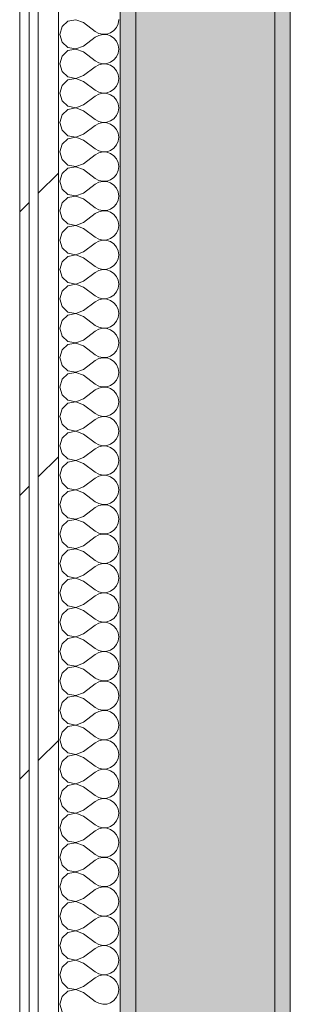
# Model space of a CAD drawing. Header units: millimetres. Extents: x -40968 to 77376, y -17881 to 4746.
# Tile 201 of 256: x 6357 to 6532, y -15667 to -15029. Entities that reach past the tile are written whole.
import ezdxf

# ---------------------------------------------------------------- set-up
doc = ezdxf.new("R2010")
doc.units = ezdxf.units.MM
doc.header["$MEASUREMENT"] = 0
doc.linetypes.add('Wipeout_Contour', pattern=[1000, 0, -1000])
doc.layers.add('12_FAÇ_Façana', color=7, linetype='Continuous')
doc.layers.add('Nuevo_08_E_Envans secs', color=7, linetype='Continuous')
for name, color, linetype, lineweight, true_color in [('12_FAÇ_Façana_Pluma_Nº__102', 7, 'Continuous', 5, 0xcccccc), ('12_FAÇ_Façana_Pluma_Nº__176', 7, 'Continuous', 15, 0x93a0c6), ('Nuevo_08_E_Envans secs_Pluma_Nº__102', 7, 'Continuous', 5, 0xcccccc), ('Nuevo_08_E_Envans secs_Pluma_Nº__171', 171, 'Continuous', 13, 0xaaaaff), ('Nuevo_08_E_Envans secs_Pluma_Nº__177', 7, 'Continuous', 15, 0xf7e046)]:
    doc.layers.add(name, color=color, linetype=linetype, lineweight=lineweight, true_color=true_color)
doc.layers.add('12_FAÇ_Façana_Pluma_Nº__7', color=7, linetype='Continuous', lineweight=5)
doc.layers.add('Nuevo_08_E_Envans secs_Pluma_Nº__1', color=7, linetype='Continuous', lineweight=5)
pattern_1 = [(45, (0, 0), (-183.8478, 183.8478), [195, -65]), (45, (7e-14, 183.85), (-183.8478, 183.8478), [195, -65])]

# ---------------------------------------------------------------- blocks, each defined once
blk = doc.blocks.new('Muro_64_5', base_point=(6422.11, -16633.98))
at = {"layer": '12_FAÇ_Façana_Pluma_Nº__102', "linetype": 'Continuous', "lineweight": 0, "true_color": 0xe5e5e5}
blk.add_hatch(color=254, dxfattribs=at).paths.add_polyline_path([(6522.11, -16633.98), (6522.11, -12283.98), (6432.11, -12283.98), (6432.11, -16633.98)])
at = {"layer": '12_FAÇ_Façana_Pluma_Nº__176', "linetype": 'Continuous', "lineweight": 0, "true_color": 0x495063}
for points in [[(6532.11, -16633.98), (6532.11, -12283.98), (6522.11, -12283.98), (6522.11, -16633.98)], [(6422.11, -14438.98), (6422.11, -16633.98), (6432.11, -16633.98), (6432.11, -14438.98)]]:
    blk.add_hatch(color=251, dxfattribs=at).paths.add_polyline_path(points)
at = {"layer": '12_FAÇ_Façana_Pluma_Nº__7', "color": 7, "linetype": 'Continuous', "lineweight": 5}
for p, q in [((6522.11, -16633.98), (6522.11, -12283.98)), ((6432.11, -14438.98), (6432.11, -16633.98))]:
    blk.add_line(p, q, dxfattribs=at)
at = {"layer": '12_FAÇ_Façana_Pluma_Nº__7', "color": 7, "linetype": 'Continuous', "lineweight": 5, "flags": 128}
for points in [[(6532.11, -16633.98), (6532.11, -12283.98)], [(6422.11, -14438.98), (6422.11, -16633.98)]]:
    blk.add_lwpolyline(points, dxfattribs=at)
blk = doc.blocks.new('*X142')
at = {"layer": 'Nuevo_08_E_Envans secs_Pluma_Nº__102', "color": 254, "linetype": 'Continuous', "lineweight": 5, "true_color": 0xcccccc}
for p, q in [((6384.48, -15033.09), (6383.06, -15038.1)), ((6388.32, -15029.58), (6384.48, -15033.09)), ((6393.44, -15028.61), (6388.32, -15029.58)), ((6398.3, -15030.48), (6393.44, -15028.61)), ((6398.3, -15030.48), (6405.92, -15036.19)), ((6419.73, -15033.58), (6420.79, -15031.17)), ((6420.79, -15031.17), (6421.15, -15028.57)), ((6383.06, -15038.1), (6384.48, -15043.1)), ((6405.92, -15036.19), (6408.21, -15037.46)), ((6408.21, -15038.73), (6405.92, -15040)), ((6408.21, -15037.46), (6410.77, -15038.06)), ((6410.77, -15038.13), (6408.21, -15038.73)), ((6410.77, -15038.06), (6413.4, -15037.93)), ((6413.4, -15038.26), (6410.77, -15038.13)), ((6413.4, -15037.93), (6415.89, -15037.09)), ((6415.89, -15039.1), (6413.4, -15038.26)), ((6415.89, -15037.09), (6418.05, -15035.6)), ((6418.05, -15040.59), (6415.89, -15039.1)), ((6418.05, -15035.6), (6419.73, -15033.58)), ((6384.48, -15043.1), (6388.32, -15046.61)), ((6393.44, -15047.58), (6398.3, -15045.71)), ((6398.3, -15045.71), (6405.92, -15040)), ((6419.73, -15042.61), (6418.05, -15040.59)), ((6420.79, -15045.02), (6419.73, -15042.61)), ((6421.15, -15047.62), (6420.79, -15045.02)), ((6384.48, -15052.14), (6383.06, -15057.14)), ((6388.32, -15048.62), (6384.48, -15052.14)), ((6388.32, -15046.61), (6393.44, -15047.58)), ((6393.44, -15047.66), (6388.32, -15048.62)), ((6398.3, -15049.52), (6393.44, -15047.66)), ((6398.3, -15049.52), (6405.92, -15055.24)), ((6418.05, -15054.65), (6419.73, -15052.63)), ((6419.73, -15052.63), (6420.79, -15050.22)), ((6420.79, -15050.22), (6421.15, -15047.62)), ((6383.06, -15057.14), (6384.48, -15062.15)), ((6405.92, -15055.24), (6408.21, -15056.51)), ((6408.21, -15057.78), (6405.92, -15059.05)), ((6408.21, -15056.51), (6410.77, -15057.1)), ((6410.77, -15057.18), (6408.21, -15057.78)), ((6410.77, -15057.1), (6413.4, -15056.98)), ((6413.4, -15057.31), (6410.77, -15057.18)), ((6413.4, -15056.98), (6415.89, -15056.14)), ((6415.89, -15058.15), (6413.4, -15057.31)), ((6415.89, -15056.14), (6418.05, -15054.65)), ((6418.05, -15059.64), (6415.89, -15058.15)), ((6384.48, -15062.15), (6388.32, -15065.66)), ((6393.44, -15066.63), (6398.3, -15064.76)), ((6398.3, -15064.76), (6405.92, -15059.05)), ((6419.73, -15061.66), (6418.05, -15059.64)), ((6420.79, -15064.06), (6419.73, -15061.66)), ((6421.15, -15066.67), (6420.79, -15064.06)), ((6384.48, -15071.18), (6383.06, -15076.19)), ((6388.32, -15067.67), (6384.48, -15071.18)), ((6388.32, -15065.66), (6393.44, -15066.63)), ((6393.44, -15066.71), (6388.32, -15067.67)), ((6398.3, -15068.57), (6393.44, -15066.71)), ((6398.3, -15068.57), (6405.92, -15074.29)), ((6418.05, -15073.7), (6419.73, -15071.67)), ((6419.73, -15071.67), (6420.79, -15069.27)), ((6420.79, -15069.27), (6421.15, -15066.67)), ((6383.06, -15076.19), (6384.48, -15081.2)), ((6398.3, -15083.81), (6405.92, -15078.1)), ((6405.92, -15074.29), (6408.21, -15075.56)), ((6408.21, -15076.82), (6405.92, -15078.1)), ((6408.21, -15075.56), (6410.77, -15076.15)), ((6410.77, -15076.23), (6408.21, -15076.82)), ((6410.77, -15076.15), (6413.4, -15076.02)), ((6413.4, -15076.36), (6410.77, -15076.23)), ((6413.4, -15076.02), (6415.89, -15075.19)), ((6415.89, -15077.2), (6413.4, -15076.36)), ((6415.89, -15075.19), (6418.05, -15073.7)), ((6418.05, -15078.68), (6415.89, -15077.2)), ((6384.48, -15081.2), (6388.32, -15084.71)), ((6393.44, -15085.68), (6398.3, -15083.81)), ((6419.73, -15080.71), (6418.05, -15078.68)), ((6420.79, -15083.11), (6419.73, -15080.71)), ((6421.15, -15085.71), (6420.79, -15083.11)), ((6384.48, -15090.23), (6383.06, -15095.24)), ((6388.32, -15086.72), (6384.48, -15090.23)), ((6388.32, -15084.71), (6393.44, -15085.68)), ((6393.44, -15085.75), (6388.32, -15086.72)), ((6398.3, -15087.62), (6393.44, -15085.75)), ((6398.3, -15087.62), (6405.92, -15093.33)), ((6418.05, -15092.74), (6419.73, -15090.72)), ((6419.73, -15090.72), (6420.79, -15088.32)), ((6420.79, -15088.32), (6421.15, -15085.71)), ((6383.06, -15095.24), (6384.48, -15100.25)), ((6398.3, -15102.86), (6405.92, -15097.14)), ((6405.92, -15093.33), (6408.21, -15094.6)), ((6408.21, -15095.87), (6405.92, -15097.14)), ((6408.21, -15094.6), (6410.77, -15095.2)), ((6410.77, -15095.28), (6408.21, -15095.87)), ((6410.77, -15095.2), (6413.4, -15095.07)), ((6413.4, -15095.4), (6410.77, -15095.28)), ((6413.4, -15095.07), (6415.89, -15094.23)), ((6415.89, -15096.24), (6413.4, -15095.4)), ((6415.89, -15094.23), (6418.05, -15092.74)), ((6418.05, -15097.73), (6415.89, -15096.24)), ((6384.48, -15100.25), (6388.32, -15103.76)), ((6393.44, -15104.72), (6398.3, -15102.86)), ((6419.73, -15099.75), (6418.05, -15097.73)), ((6420.79, -15102.16), (6419.73, -15099.75)), ((6421.15, -15104.76), (6420.79, -15102.16)), ((6384.48, -15109.28), (6383.06, -15114.29)), ((6388.32, -15105.77), (6384.48, -15109.28)), ((6388.32, -15103.76), (6393.44, -15104.72)), ((6393.44, -15104.8), (6388.32, -15105.77)), ((6398.3, -15106.67), (6393.44, -15104.8)), ((6398.3, -15106.67), (6405.92, -15112.38)), ((6418.05, -15111.79), (6419.73, -15109.77)), ((6419.73, -15109.77), (6420.79, -15107.36)), ((6420.79, -15107.36), (6421.15, -15104.76)), ((6383.06, -15114.29), (6384.48, -15119.29)), ((6398.3, -15121.9), (6405.92, -15116.19)), ((6405.92, -15112.38), (6408.21, -15113.65)), ((6408.21, -15114.92), (6405.92, -15116.19)), ((6408.21, -15113.65), (6410.77, -15114.25)), ((6410.77, -15114.32), (6408.21, -15114.92)), ((6410.77, -15114.25), (6413.4, -15114.12)), ((6413.4, -15114.45), (6410.77, -15114.32)), ((6413.4, -15114.12), (6415.89, -15113.28)), ((6415.89, -15115.29), (6413.4, -15114.45)), ((6415.89, -15113.28), (6418.05, -15111.79)), ((6418.05, -15116.78), (6415.89, -15115.29)), ((6384.48, -15119.29), (6388.32, -15122.8)), ((6388.32, -15122.8), (6393.44, -15123.77)), ((6393.44, -15123.77), (6398.3, -15121.9)), ((6419.73, -15118.8), (6418.05, -15116.78)), ((6420.79, -15121.21), (6419.73, -15118.8)), ((6421.15, -15123.81), (6420.79, -15121.21)), ((6384.48, -15128.33), (6383.06, -15133.33)), ((6388.32, -15124.81), (6384.48, -15128.33)), ((6393.44, -15123.85), (6388.32, -15124.81)), ((6398.3, -15125.71), (6393.44, -15123.85)), ((6398.3, -15125.71), (6405.92, -15131.43)), ((6418.05, -15130.84), (6419.73, -15128.82)), ((6419.73, -15128.82), (6420.79, -15126.41)), ((6420.79, -15126.41), (6421.15, -15123.81)), ((6383.06, -15133.33), (6384.48, -15138.34)), ((6398.3, -15140.95), (6405.92, -15135.24)), ((6405.92, -15131.43), (6408.21, -15132.7)), ((6408.21, -15133.97), (6405.92, -15135.24)), ((6408.21, -15132.7), (6410.77, -15133.29)), ((6410.77, -15133.37), (6408.21, -15133.97)), ((6410.77, -15133.29), (6413.4, -15133.17)), ((6413.4, -15133.5), (6410.77, -15133.37)), ((6413.4, -15133.17), (6415.89, -15132.33)), ((6415.89, -15134.34), (6413.4, -15133.5)), ((6415.89, -15132.33), (6418.05, -15130.84)), ((6418.05, -15135.83), (6415.89, -15134.34)), ((6384.48, -15138.34), (6388.32, -15141.85)), ((6388.32, -15141.85), (6393.44, -15142.82)), ((6393.44, -15142.82), (6398.3, -15140.95)), ((6419.73, -15137.85), (6418.05, -15135.83)), ((6420.79, -15140.25), (6419.73, -15137.85)), ((6421.15, -15142.86), (6420.79, -15140.25)), ((6384.48, -15147.37), (6383.06, -15152.38)), ((6388.32, -15143.86), (6384.48, -15147.37)), ((6393.44, -15142.9), (6388.32, -15143.86)), ((6398.3, -15144.76), (6393.44, -15142.9)), ((6398.3, -15144.76), (6405.92, -15150.48)), ((6418.05, -15149.89), (6419.73, -15147.86)), ((6419.73, -15147.86), (6420.79, -15145.46)), ((6420.79, -15145.46), (6421.15, -15142.86)), ((6383.06, -15152.38), (6384.48, -15157.39)), ((6398.3, -15160), (6405.92, -15154.29)), ((6405.92, -15150.48), (6408.21, -15151.75)), ((6408.21, -15153.01), (6405.92, -15154.29)), ((6408.21, -15151.75), (6410.77, -15152.34)), ((6410.77, -15152.42), (6408.21, -15153.01)), ((6410.77, -15152.34), (6413.4, -15152.22)), ((6413.4, -15152.55), (6410.77, -15152.42)), ((6413.4, -15152.22), (6415.89, -15151.38)), ((6415.89, -15153.39), (6413.4, -15152.55)), ((6415.89, -15151.38), (6418.05, -15149.89)), ((6418.05, -15154.87), (6415.89, -15153.39)), ((6384.48, -15157.39), (6388.32, -15160.9)), ((6388.32, -15160.9), (6393.44, -15161.87)), ((6393.44, -15161.87), (6398.3, -15160)), ((6419.73, -15156.9), (6418.05, -15154.87)), ((6420.79, -15159.3), (6419.73, -15156.9)), ((6421.15, -15161.9), (6420.79, -15159.3)), ((6384.48, -15166.42), (6383.06, -15171.43)), ((6388.32, -15162.91), (6384.48, -15166.42)), ((6393.44, -15161.94), (6388.32, -15162.91)), ((6398.3, -15163.81), (6393.44, -15161.94)), ((6398.3, -15163.81), (6405.92, -15169.52)), ((6418.05, -15168.94), (6419.73, -15166.91)), ((6419.73, -15166.91), (6420.79, -15164.51)), ((6420.79, -15164.51), (6421.15, -15161.9)), ((6383.06, -15171.43), (6384.48, -15176.44)), ((6398.3, -15179.05), (6405.92, -15173.33)), ((6405.92, -15169.52), (6408.21, -15170.8)), ((6408.21, -15172.06), (6405.92, -15173.33)), ((6408.21, -15170.8), (6410.77, -15171.39)), ((6410.77, -15171.47), (6408.21, -15172.06)), ((6410.77, -15171.39), (6413.4, -15171.26)), ((6413.4, -15171.59), (6410.77, -15171.47)), ((6413.4, -15171.26), (6415.89, -15170.42)), ((6415.89, -15172.43), (6413.4, -15171.59)), ((6415.89, -15170.42), (6418.05, -15168.94)), ((6418.05, -15173.92), (6415.89, -15172.43)), ((6384.48, -15176.44), (6388.32, -15179.95)), ((6388.32, -15179.95), (6393.44, -15180.91)), ((6393.44, -15180.91), (6398.3, -15179.05)), ((6419.73, -15175.95), (6418.05, -15173.92)), ((6420.79, -15178.35), (6419.73, -15175.95)), ((6421.15, -15180.95), (6420.79, -15178.35)), ((6384.48, -15185.47), (6383.06, -15190.48)), ((6388.32, -15181.96), (6384.48, -15185.47)), ((6393.44, -15180.99), (6388.32, -15181.96)), ((6398.3, -15182.86), (6393.44, -15180.99)), ((6398.3, -15182.86), (6405.92, -15188.57)), ((6418.05, -15187.98), (6419.73, -15185.96)), ((6419.73, -15185.96), (6420.79, -15183.55)), ((6420.79, -15183.55), (6421.15, -15180.95)), ((6383.06, -15190.48), (6384.48, -15195.48)), ((6398.3, -15198.1), (6405.92, -15192.38)), ((6405.92, -15188.57), (6408.21, -15189.84)), ((6408.21, -15191.11), (6405.92, -15192.38)), ((6408.21, -15189.84), (6410.77, -15190.44)), ((6410.77, -15190.51), (6408.21, -15191.11)), ((6410.77, -15190.44), (6413.4, -15190.31)), ((6413.4, -15190.64), (6410.77, -15190.51)), ((6413.4, -15190.31), (6415.89, -15189.47)), ((6415.89, -15191.48), (6413.4, -15190.64)), ((6415.89, -15189.47), (6418.05, -15187.98)), ((6418.05, -15192.97), (6415.89, -15191.48)), ((6419.73, -15194.99), (6418.05, -15192.97)), ((6384.48, -15195.48), (6388.32, -15198.99)), ((6388.32, -15198.99), (6393.44, -15199.96)), ((6393.44, -15199.96), (6398.3, -15198.1)), ((6420.79, -15197.4), (6419.73, -15194.99)), ((6421.15, -15200), (6420.79, -15197.4)), ((6384.48, -15204.52), (6383.06, -15209.52)), ((6388.32, -15201.01), (6384.48, -15204.52)), ((6393.44, -15200.04), (6388.32, -15201.01)), ((6398.3, -15201.9), (6393.44, -15200.04)), ((6398.3, -15201.9), (6405.92, -15207.62)), ((6418.05, -15207.03), (6419.73, -15205.01)), ((6419.73, -15205.01), (6420.79, -15202.6)), ((6420.79, -15202.6), (6421.15, -15200)), ((6383.06, -15209.52), (6384.48, -15214.53)), ((6398.3, -15217.14), (6405.92, -15211.43)), ((6405.92, -15207.62), (6408.21, -15208.89)), ((6408.21, -15210.16), (6405.92, -15211.43)), ((6408.21, -15208.89), (6410.77, -15209.49)), ((6410.77, -15209.56), (6408.21, -15210.16)), ((6410.77, -15209.49), (6413.4, -15209.36)), ((6413.4, -15209.69), (6410.77, -15209.56)), ((6413.4, -15209.36), (6415.89, -15208.52)), ((6415.89, -15210.53), (6413.4, -15209.69)), ((6415.89, -15208.52), (6418.05, -15207.03)), ((6418.05, -15212.02), (6415.89, -15210.53)), ((6419.73, -15214.04), (6418.05, -15212.02)), ((6384.48, -15214.53), (6388.32, -15218.04)), ((6388.32, -15218.04), (6393.44, -15219.01)), ((6393.44, -15219.01), (6398.3, -15217.14)), ((6420.79, -15216.45), (6419.73, -15214.04)), ((6421.15, -15219.05), (6420.79, -15216.45)), ((6384.48, -15223.56), (6383.06, -15228.57)), ((6388.32, -15220.05), (6384.48, -15223.56)), ((6393.44, -15219.09), (6388.32, -15220.05)), ((6398.3, -15220.95), (6393.44, -15219.09)), ((6398.3, -15220.95), (6405.92, -15226.67)), ((6418.05, -15226.08), (6419.73, -15224.05)), ((6419.73, -15224.05), (6420.79, -15221.65)), ((6420.79, -15221.65), (6421.15, -15219.05)), ((6383.06, -15228.57), (6384.48, -15233.58)), ((6398.3, -15236.19), (6405.92, -15230.48)), ((6405.92, -15226.67), (6408.21, -15227.94)), ((6408.21, -15229.2), (6405.92, -15230.48)), ((6408.21, -15227.94), (6410.77, -15228.53)), ((6410.77, -15228.61), (6408.21, -15229.2)), ((6410.77, -15228.53), (6413.4, -15228.41)), ((6413.4, -15228.74), (6410.77, -15228.61)), ((6413.4, -15228.41), (6415.89, -15227.57)), ((6415.89, -15229.58), (6413.4, -15228.74)), ((6415.89, -15227.57), (6418.05, -15226.08)), ((6418.05, -15231.06), (6415.89, -15229.58)), ((6419.73, -15233.09), (6418.05, -15231.06)), ((6384.48, -15233.58), (6388.32, -15237.09)), ((6388.32, -15237.09), (6393.44, -15238.06)), ((6393.44, -15238.06), (6398.3, -15236.19)), ((6420.79, -15235.49), (6419.73, -15233.09)), ((6421.15, -15238.1), (6420.79, -15235.49)), ((6384.48, -15242.61), (6383.06, -15247.62)), ((6388.32, -15239.1), (6384.48, -15242.61)), ((6393.44, -15238.13), (6388.32, -15239.1)), ((6398.3, -15240), (6393.44, -15238.13)), ((6398.3, -15240), (6405.92, -15245.71)), ((6418.05, -15245.13), (6419.73, -15243.1)), ((6419.73, -15243.1), (6420.79, -15240.7)), ((6420.79, -15240.7), (6421.15, -15238.1)), ((6383.06, -15247.62), (6384.48, -15252.63)), ((6398.3, -15255.24), (6405.92, -15249.52)), ((6405.92, -15245.71), (6408.21, -15246.99)), ((6408.21, -15248.25), (6405.92, -15249.52)), ((6408.21, -15246.99), (6410.77, -15247.58)), ((6410.77, -15247.66), (6408.21, -15248.25)), ((6410.77, -15247.58), (6413.4, -15247.45)), ((6413.4, -15247.78), (6410.77, -15247.66)), ((6413.4, -15247.45), (6415.89, -15246.61)), ((6415.89, -15248.62), (6413.4, -15247.78)), ((6415.89, -15246.61), (6418.05, -15245.13)), ((6418.05, -15250.11), (6415.89, -15248.62)), ((6419.73, -15252.14), (6418.05, -15250.11)), ((6384.48, -15252.63), (6388.32, -15256.14)), ((6388.32, -15256.14), (6393.44, -15257.1)), ((6393.44, -15257.1), (6398.3, -15255.24)), ((6420.79, -15254.54), (6419.73, -15252.14)), ((6421.15, -15257.14), (6420.79, -15254.54)), ((6384.48, -15261.66), (6383.06, -15266.67)), ((6388.32, -15258.15), (6384.48, -15261.66)), ((6393.44, -15257.18), (6388.32, -15258.15)), ((6398.3, -15259.05), (6393.44, -15257.18)), ((6398.3, -15259.05), (6405.92, -15264.76)), ((6418.05, -15264.17), (6419.73, -15262.15)), ((6419.73, -15262.15), (6420.79, -15259.75)), ((6420.79, -15259.75), (6421.15, -15257.14)), ((6383.06, -15266.67), (6384.48, -15271.67)), ((6398.3, -15274.29), (6405.92, -15268.57)), ((6405.92, -15264.76), (6408.21, -15266.03)), ((6408.21, -15267.3), (6405.92, -15268.57)), ((6408.21, -15266.03), (6410.77, -15266.63)), ((6410.77, -15266.71), (6408.21, -15267.3)), ((6410.77, -15266.63), (6413.4, -15266.5)), ((6413.4, -15266.83), (6410.77, -15266.71)), ((6413.4, -15266.5), (6415.89, -15265.66)), ((6415.89, -15267.67), (6413.4, -15266.83)), ((6415.89, -15265.66), (6418.05, -15264.17)), ((6418.05, -15269.16), (6415.89, -15267.67)), ((6419.73, -15271.18), (6418.05, -15269.16)), ((6384.48, -15271.67), (6388.32, -15275.19)), ((6388.32, -15275.19), (6393.44, -15276.15)), ((6393.44, -15276.15), (6398.3, -15274.29)), ((6420.79, -15273.59), (6419.73, -15271.18)), ((6421.15, -15276.19), (6420.79, -15273.59)), ((6384.48, -15280.71), (6383.06, -15285.71)), ((6388.32, -15277.2), (6384.48, -15280.71)), ((6393.44, -15276.23), (6388.32, -15277.2)), ((6398.3, -15278.1), (6393.44, -15276.23)), ((6398.3, -15278.1), (6405.92, -15283.81)), ((6418.05, -15283.22), (6419.73, -15281.2)), ((6419.73, -15281.2), (6420.79, -15278.79)), ((6420.79, -15278.79), (6421.15, -15276.19)), ((6383.06, -15285.71), (6384.48, -15290.72)), ((6398.3, -15293.33), (6405.92, -15287.62)), ((6405.92, -15283.81), (6408.21, -15285.08)), ((6408.21, -15286.35), (6405.92, -15287.62)), ((6408.21, -15285.08), (6410.77, -15285.68)), ((6410.77, -15285.75), (6408.21, -15286.35)), ((6410.77, -15285.68), (6413.4, -15285.55)), ((6413.4, -15285.88), (6410.77, -15285.75)), ((6413.4, -15285.55), (6415.89, -15284.71)), ((6415.89, -15286.72), (6413.4, -15285.88)), ((6415.89, -15284.71), (6418.05, -15283.22)), ((6418.05, -15288.21), (6415.89, -15286.72)), ((6419.73, -15290.23), (6418.05, -15288.21)), ((6384.48, -15290.72), (6388.32, -15294.23)), ((6388.32, -15294.23), (6393.44, -15295.2)), ((6393.44, -15295.2), (6398.3, -15293.33)), ((6420.79, -15292.64), (6419.73, -15290.23)), ((6421.15, -15295.24), (6420.79, -15292.64)), ((6384.48, -15299.75), (6383.06, -15304.76)), ((6388.32, -15296.24), (6384.48, -15299.75)), ((6393.44, -15295.28), (6388.32, -15296.24)), ((6398.3, -15297.14), (6393.44, -15295.28)), ((6398.3, -15297.14), (6405.92, -15302.86)), ((6418.05, -15302.27), (6419.73, -15300.25)), ((6419.73, -15300.25), (6420.79, -15297.84)), ((6420.79, -15297.84), (6421.15, -15295.24)), ((6383.06, -15304.76), (6384.48, -15309.77)), ((6398.3, -15312.38), (6405.92, -15306.67)), ((6405.92, -15302.86), (6408.21, -15304.13)), ((6408.21, -15305.4), (6405.92, -15306.67)), ((6408.21, -15304.13), (6410.77, -15304.72)), ((6410.77, -15304.8), (6408.21, -15305.4)), ((6410.77, -15304.72), (6413.4, -15304.6)), ((6413.4, -15304.93), (6410.77, -15304.8)), ((6413.4, -15304.6), (6415.89, -15303.76)), ((6415.89, -15305.77), (6413.4, -15304.93)), ((6415.89, -15303.76), (6418.05, -15302.27)), ((6418.05, -15307.26), (6415.89, -15305.77)), ((6419.73, -15309.28), (6418.05, -15307.26)), ((6384.48, -15309.77), (6388.32, -15313.28)), ((6388.32, -15313.28), (6393.44, -15314.25)), ((6393.44, -15314.25), (6398.3, -15312.38)), ((6420.79, -15311.68), (6419.73, -15309.28)), ((6421.15, -15314.29), (6420.79, -15311.68)), ((6384.48, -15318.8), (6383.06, -15323.81)), ((6388.32, -15315.29), (6384.48, -15318.8)), ((6393.44, -15314.32), (6388.32, -15315.29)), ((6398.3, -15316.19), (6393.44, -15314.32)), ((6398.3, -15316.19), (6405.92, -15321.9)), ((6418.05, -15321.32), (6419.73, -15319.29)), ((6419.73, -15319.29), (6420.79, -15316.89)), ((6420.79, -15316.89), (6421.15, -15314.29)), ((6383.06, -15323.81), (6384.48, -15328.82)), ((6398.3, -15331.43), (6405.92, -15325.71)), ((6405.92, -15321.9), (6408.21, -15323.18)), ((6408.21, -15324.44), (6405.92, -15325.71)), ((6408.21, -15323.18), (6410.77, -15323.77)), ((6410.77, -15323.85), (6408.21, -15324.44)), ((6410.77, -15323.77), (6413.4, -15323.64)), ((6413.4, -15323.98), (6410.77, -15323.85)), ((6413.4, -15323.64), (6415.89, -15322.8)), ((6415.89, -15324.81), (6413.4, -15323.98)), ((6415.89, -15322.8), (6418.05, -15321.32)), ((6418.05, -15326.3), (6415.89, -15324.81)), ((6419.73, -15328.33), (6418.05, -15326.3)), ((6384.48, -15328.82), (6388.32, -15332.33)), ((6388.32, -15332.33), (6393.44, -15333.29)), ((6393.44, -15333.37), (6388.32, -15334.34)), ((6393.44, -15333.29), (6398.3, -15331.43)), ((6398.3, -15335.24), (6393.44, -15333.37)), ((6420.79, -15330.73), (6419.73, -15328.33)), ((6421.15, -15333.33), (6420.79, -15330.73)), ((6420.79, -15335.94), (6421.15, -15333.33)), ((6384.48, -15337.85), (6383.06, -15342.86)), ((6388.32, -15334.34), (6384.48, -15337.85)), ((6398.3, -15335.24), (6405.92, -15340.95)), ((6418.05, -15340.36), (6419.73, -15338.34)), ((6419.73, -15338.34), (6420.79, -15335.94)), ((6383.06, -15342.86), (6384.48, -15347.86)), ((6398.3, -15350.48), (6405.92, -15344.76)), ((6405.92, -15340.95), (6408.21, -15342.22)), ((6408.21, -15343.49), (6405.92, -15344.76)), ((6408.21, -15342.22), (6410.77, -15342.82)), ((6410.77, -15342.9), (6408.21, -15343.49)), ((6410.77, -15342.82), (6413.4, -15342.69)), ((6413.4, -15343.02), (6410.77, -15342.9)), ((6413.4, -15342.69), (6415.89, -15341.85)), ((6415.89, -15343.86), (6413.4, -15343.02)), ((6415.89, -15341.85), (6418.05, -15340.36)), ((6418.05, -15345.35), (6415.89, -15343.86)), ((6419.73, -15347.37), (6418.05, -15345.35)), ((6384.48, -15347.86), (6388.32, -15351.38)), ((6388.32, -15351.38), (6393.44, -15352.34)), ((6393.44, -15352.42), (6388.32, -15353.39)), ((6393.44, -15352.34), (6398.3, -15350.48)), ((6398.3, -15354.29), (6393.44, -15352.42)), ((6420.79, -15349.78), (6419.73, -15347.37)), ((6421.15, -15352.38), (6420.79, -15349.78)), ((6420.79, -15354.98), (6421.15, -15352.38)), ((6384.48, -15356.9), (6383.06, -15361.9)), ((6388.32, -15353.39), (6384.48, -15356.9)), ((6398.3, -15354.29), (6405.92, -15360)), ((6418.05, -15359.41), (6419.73, -15357.39)), ((6419.73, -15357.39), (6420.79, -15354.98)), ((6383.06, -15361.9), (6384.48, -15366.91)), ((6398.3, -15369.52), (6405.92, -15363.81)), ((6405.92, -15360), (6408.21, -15361.27)), ((6408.21, -15362.54), (6405.92, -15363.81)), ((6408.21, -15361.27), (6410.77, -15361.87)), ((6410.77, -15361.94), (6408.21, -15362.54)), ((6410.77, -15361.87), (6413.4, -15361.74)), ((6413.4, -15362.07), (6410.77, -15361.94)), ((6413.4, -15361.74), (6415.89, -15360.9)), ((6415.89, -15362.91), (6413.4, -15362.07)), ((6415.89, -15360.9), (6418.05, -15359.41)), ((6418.05, -15364.4), (6415.89, -15362.91)), ((6419.73, -15366.42), (6418.05, -15364.4)), ((6384.48, -15366.91), (6388.32, -15370.42)), ((6388.32, -15370.42), (6393.44, -15371.39)), ((6393.44, -15371.47), (6388.32, -15372.43)), ((6393.44, -15371.39), (6398.3, -15369.52)), ((6398.3, -15373.33), (6393.44, -15371.47)), ((6420.79, -15368.83), (6419.73, -15366.42)), ((6421.15, -15371.43), (6420.79, -15368.83)), ((6420.79, -15374.03), (6421.15, -15371.43)), ((6384.48, -15375.95), (6383.06, -15380.95)), ((6388.32, -15372.43), (6384.48, -15375.95)), ((6398.3, -15373.33), (6405.92, -15379.05)), ((6418.05, -15378.46), (6419.73, -15376.44)), ((6419.73, -15376.44), (6420.79, -15374.03)), ((6383.06, -15380.95), (6384.48, -15385.96)), ((6398.3, -15388.57), (6405.92, -15382.86)), ((6405.92, -15379.05), (6408.21, -15380.32)), ((6408.21, -15381.59), (6405.92, -15382.86)), ((6408.21, -15380.32), (6410.77, -15380.91)), ((6410.77, -15380.99), (6408.21, -15381.59)), ((6410.77, -15380.91), (6413.4, -15380.79)), ((6413.4, -15381.12), (6410.77, -15380.99)), ((6413.4, -15380.79), (6415.89, -15379.95)), ((6415.89, -15381.96), (6413.4, -15381.12)), ((6415.89, -15379.95), (6418.05, -15378.46)), ((6418.05, -15383.45), (6415.89, -15381.96)), ((6419.73, -15385.47), (6418.05, -15383.45)), ((6384.48, -15385.96), (6388.32, -15389.47)), ((6388.32, -15389.47), (6393.44, -15390.44)), ((6393.44, -15390.51), (6388.32, -15391.48)), ((6393.44, -15390.44), (6398.3, -15388.57)), ((6398.3, -15392.38), (6393.44, -15390.51)), ((6420.79, -15387.87), (6419.73, -15385.47)), ((6421.15, -15390.48), (6420.79, -15387.87)), ((6420.79, -15393.08), (6421.15, -15390.48)), ((6384.48, -15394.99), (6383.06, -15400)), ((6388.32, -15391.48), (6384.48, -15394.99)), ((6398.3, -15392.38), (6405.92, -15398.1)), ((6418.05, -15397.51), (6419.73, -15395.48)), ((6419.73, -15395.48), (6420.79, -15393.08)), ((6383.06, -15400), (6384.48, -15405.01)), ((6398.3, -15407.62), (6405.92, -15401.9)), ((6405.92, -15398.1), (6408.21, -15399.37)), ((6408.21, -15400.63), (6405.92, -15401.9)), ((6408.21, -15399.37), (6410.77, -15399.96)), ((6410.77, -15400.04), (6408.21, -15400.63)), ((6410.77, -15399.96), (6413.4, -15399.83)), ((6413.4, -15400.17), (6410.77, -15400.04)), ((6413.4, -15399.83), (6415.89, -15398.99)), ((6415.89, -15401.01), (6413.4, -15400.17)), ((6415.89, -15398.99), (6418.05, -15397.51)), ((6418.05, -15402.49), (6415.89, -15401.01)), ((6419.73, -15404.52), (6418.05, -15402.49)), ((6384.48, -15405.01), (6388.32, -15408.52)), ((6388.32, -15408.52), (6393.44, -15409.49)), ((6393.44, -15409.56), (6388.32, -15410.53)), ((6393.44, -15409.49), (6398.3, -15407.62)), ((6398.3, -15411.43), (6393.44, -15409.56)), ((6420.79, -15406.92), (6419.73, -15404.52)), ((6421.15, -15409.52), (6420.79, -15406.92)), ((6420.79, -15412.13), (6421.15, -15409.52)), ((6384.48, -15414.04), (6383.06, -15419.05)), ((6388.32, -15410.53), (6384.48, -15414.04)), ((6398.3, -15411.43), (6405.92, -15417.14)), ((6418.05, -15416.55), (6419.73, -15414.53)), ((6419.73, -15414.53), (6420.79, -15412.13)), ((6383.06, -15419.05), (6384.48, -15424.05)), ((6398.3, -15426.67), (6405.92, -15420.95)), ((6405.92, -15417.14), (6408.21, -15418.41)), ((6408.21, -15419.68), (6405.92, -15420.95)), ((6408.21, -15418.41), (6410.77, -15419.01)), ((6410.77, -15419.09), (6408.21, -15419.68)), ((6410.77, -15419.01), (6413.4, -15418.88)), ((6413.4, -15419.21), (6410.77, -15419.09)), ((6413.4, -15418.88), (6415.89, -15418.04)), ((6415.89, -15420.05), (6413.4, -15419.21)), ((6415.89, -15418.04), (6418.05, -15416.55)), ((6418.05, -15421.54), (6415.89, -15420.05)), ((6419.73, -15423.56), (6418.05, -15421.54)), ((6384.48, -15424.05), (6388.32, -15427.57)), ((6388.32, -15427.57), (6393.44, -15428.53)), ((6393.44, -15428.61), (6388.32, -15429.58)), ((6393.44, -15428.53), (6398.3, -15426.67)), ((6398.3, -15430.48), (6393.44, -15428.61)), ((6420.79, -15425.97), (6419.73, -15423.56)), ((6421.15, -15428.57), (6420.79, -15425.97)), ((6420.79, -15431.17), (6421.15, -15428.57)), ((6384.48, -15433.09), (6383.06, -15438.1)), ((6388.32, -15429.58), (6384.48, -15433.09)), ((6398.3, -15430.48), (6405.92, -15436.19)), ((6418.05, -15435.6), (6419.73, -15433.58)), ((6419.73, -15433.58), (6420.79, -15431.17)), ((6383.06, -15438.1), (6384.48, -15443.1)), ((6398.3, -15445.71), (6405.92, -15440)), ((6405.92, -15436.19), (6408.21, -15437.46)), ((6408.21, -15438.73), (6405.92, -15440)), ((6408.21, -15437.46), (6410.77, -15438.06)), ((6410.77, -15438.13), (6408.21, -15438.73)), ((6410.77, -15438.06), (6413.4, -15437.93)), ((6413.4, -15438.26), (6410.77, -15438.13)), ((6413.4, -15437.93), (6415.89, -15437.09)), ((6415.89, -15439.1), (6413.4, -15438.26)), ((6415.89, -15437.09), (6418.05, -15435.6)), ((6418.05, -15440.59), (6415.89, -15439.1)), ((6419.73, -15442.61), (6418.05, -15440.59)), ((6384.48, -15443.1), (6388.32, -15446.61)), ((6388.32, -15446.61), (6393.44, -15447.58)), ((6393.44, -15447.66), (6388.32, -15448.62)), ((6393.44, -15447.58), (6398.3, -15445.71)), ((6398.3, -15449.52), (6393.44, -15447.66)), ((6420.79, -15445.02), (6419.73, -15442.61)), ((6421.15, -15447.62), (6420.79, -15445.02)), ((6420.79, -15450.22), (6421.15, -15447.62)), ((6384.48, -15452.14), (6383.06, -15457.14)), ((6388.32, -15448.62), (6384.48, -15452.14)), ((6398.3, -15449.52), (6405.92, -15455.24)), ((6415.89, -15456.14), (6418.05, -15454.65)), ((6418.05, -15454.65), (6419.73, -15452.63)), ((6419.73, -15452.63), (6420.79, -15450.22)), ((6383.06, -15457.14), (6384.48, -15462.15)), ((6398.3, -15464.76), (6405.92, -15459.05)), ((6405.92, -15455.24), (6408.21, -15456.51)), ((6408.21, -15457.78), (6405.92, -15459.05)), ((6408.21, -15456.51), (6410.77, -15457.1)), ((6410.77, -15457.18), (6408.21, -15457.78)), ((6410.77, -15457.1), (6413.4, -15456.98)), ((6413.4, -15457.31), (6410.77, -15457.18)), ((6413.4, -15456.98), (6415.89, -15456.14)), ((6415.89, -15458.15), (6413.4, -15457.31)), ((6418.05, -15459.64), (6415.89, -15458.15)), ((6419.73, -15461.66), (6418.05, -15459.64)), ((6384.48, -15462.15), (6388.32, -15465.66)), ((6388.32, -15465.66), (6393.44, -15466.63)), ((6393.44, -15466.71), (6388.32, -15467.67)), ((6393.44, -15466.63), (6398.3, -15464.76)), ((6398.3, -15468.57), (6393.44, -15466.71)), ((6420.79, -15464.06), (6419.73, -15461.66)), ((6421.15, -15466.67), (6420.79, -15464.06)), ((6420.79, -15469.27), (6421.15, -15466.67)), ((6384.48, -15471.18), (6383.06, -15476.19)), ((6388.32, -15467.67), (6384.48, -15471.18)), ((6398.3, -15468.57), (6405.92, -15474.29)), ((6415.89, -15475.19), (6418.05, -15473.7)), ((6418.05, -15473.7), (6419.73, -15471.67)), ((6419.73, -15471.67), (6420.79, -15469.27)), ((6383.06, -15476.19), (6384.48, -15481.2)), ((6398.3, -15483.81), (6405.92, -15478.1)), ((6405.92, -15474.29), (6408.21, -15475.56)), ((6408.21, -15476.82), (6405.92, -15478.1)), ((6408.21, -15475.56), (6410.77, -15476.15)), ((6410.77, -15476.23), (6408.21, -15476.82)), ((6410.77, -15476.15), (6413.4, -15476.02)), ((6413.4, -15476.36), (6410.77, -15476.23)), ((6413.4, -15476.02), (6415.89, -15475.19)), ((6415.89, -15477.2), (6413.4, -15476.36)), ((6418.05, -15478.68), (6415.89, -15477.2)), ((6419.73, -15480.71), (6418.05, -15478.68)), ((6384.48, -15481.2), (6388.32, -15484.71)), ((6388.32, -15484.71), (6393.44, -15485.68)), ((6393.44, -15485.75), (6388.32, -15486.72)), ((6393.44, -15485.68), (6398.3, -15483.81)), ((6398.3, -15487.62), (6393.44, -15485.75)), ((6420.79, -15483.11), (6419.73, -15480.71)), ((6421.15, -15485.71), (6420.79, -15483.11)), ((6420.79, -15488.32), (6421.15, -15485.71)), ((6384.48, -15490.23), (6383.06, -15495.24)), ((6388.32, -15486.72), (6384.48, -15490.23)), ((6398.3, -15487.62), (6405.92, -15493.33)), ((6415.89, -15494.23), (6418.05, -15492.74)), ((6418.05, -15492.74), (6419.73, -15490.72)), ((6419.73, -15490.72), (6420.79, -15488.32)), ((6383.06, -15495.24), (6384.48, -15500.25)), ((6398.3, -15502.86), (6405.92, -15497.14)), ((6405.92, -15493.33), (6408.21, -15494.6)), ((6408.21, -15495.87), (6405.92, -15497.14)), ((6408.21, -15494.6), (6410.77, -15495.2)), ((6410.77, -15495.28), (6408.21, -15495.87)), ((6410.77, -15495.2), (6413.4, -15495.07)), ((6413.4, -15495.4), (6410.77, -15495.28)), ((6413.4, -15495.07), (6415.89, -15494.23)), ((6415.89, -15496.24), (6413.4, -15495.4)), ((6418.05, -15497.73), (6415.89, -15496.24)), ((6419.73, -15499.75), (6418.05, -15497.73)), ((6384.48, -15500.25), (6388.32, -15503.76)), ((6388.32, -15503.76), (6393.44, -15504.72)), ((6393.44, -15504.8), (6388.32, -15505.77)), ((6393.44, -15504.72), (6398.3, -15502.86)), ((6398.3, -15506.67), (6393.44, -15504.8)), ((6420.79, -15502.16), (6419.73, -15499.75)), ((6421.15, -15504.76), (6420.79, -15502.16)), ((6420.79, -15507.36), (6421.15, -15504.76)), ((6384.48, -15509.28), (6383.06, -15514.29)), ((6388.32, -15505.77), (6384.48, -15509.28)), ((6398.3, -15506.67), (6405.92, -15512.38)), ((6415.89, -15513.28), (6418.05, -15511.79)), ((6418.05, -15511.79), (6419.73, -15509.77)), ((6419.73, -15509.77), (6420.79, -15507.36)), ((6383.06, -15514.29), (6384.48, -15519.29)), ((6398.3, -15521.9), (6405.92, -15516.19)), ((6405.92, -15512.38), (6408.21, -15513.65)), ((6408.21, -15514.92), (6405.92, -15516.19)), ((6408.21, -15513.65), (6410.77, -15514.25)), ((6410.77, -15514.32), (6408.21, -15514.92)), ((6410.77, -15514.25), (6413.4, -15514.12)), ((6413.4, -15514.45), (6410.77, -15514.32)), ((6413.4, -15514.12), (6415.89, -15513.28)), ((6415.89, -15515.29), (6413.4, -15514.45)), ((6418.05, -15516.78), (6415.89, -15515.29)), ((6419.73, -15518.8), (6418.05, -15516.78)), ((6384.48, -15519.29), (6388.32, -15522.8)), ((6388.32, -15524.81), (6384.48, -15528.33)), ((6388.32, -15522.8), (6393.44, -15523.77)), ((6393.44, -15523.85), (6388.32, -15524.81)), ((6393.44, -15523.77), (6398.3, -15521.9)), ((6398.3, -15525.71), (6393.44, -15523.85)), ((6420.79, -15521.21), (6419.73, -15518.8)), ((6421.15, -15523.81), (6420.79, -15521.21)), ((6420.79, -15526.41), (6421.15, -15523.81)), ((6384.48, -15528.33), (6383.06, -15533.33)), ((6398.3, -15525.71), (6405.92, -15531.43)), ((6415.89, -15532.33), (6418.05, -15530.84)), ((6418.05, -15530.84), (6419.73, -15528.82)), ((6419.73, -15528.82), (6420.79, -15526.41)), ((6383.06, -15533.33), (6384.48, -15538.34)), ((6398.3, -15540.95), (6405.92, -15535.24)), ((6405.92, -15531.43), (6408.21, -15532.7)), ((6408.21, -15533.97), (6405.92, -15535.24)), ((6408.21, -15532.7), (6410.77, -15533.29)), ((6410.77, -15533.37), (6408.21, -15533.97)), ((6410.77, -15533.29), (6413.4, -15533.17)), ((6413.4, -15533.5), (6410.77, -15533.37)), ((6413.4, -15533.17), (6415.89, -15532.33)), ((6415.89, -15534.34), (6413.4, -15533.5)), ((6418.05, -15535.83), (6415.89, -15534.34)), ((6419.73, -15537.85), (6418.05, -15535.83)), ((6384.48, -15538.34), (6388.32, -15541.85)), ((6388.32, -15543.86), (6384.48, -15547.37)), ((6388.32, -15541.85), (6393.44, -15542.82)), ((6393.44, -15542.9), (6388.32, -15543.86)), ((6393.44, -15542.82), (6398.3, -15540.95)), ((6398.3, -15544.76), (6393.44, -15542.9)), ((6420.79, -15540.25), (6419.73, -15537.85)), ((6421.15, -15542.86), (6420.79, -15540.25)), ((6420.79, -15545.46), (6421.15, -15542.86)), ((6384.48, -15547.37), (6383.06, -15552.38)), ((6398.3, -15544.76), (6405.92, -15550.48)), ((6415.89, -15551.38), (6418.05, -15549.89)), ((6418.05, -15549.89), (6419.73, -15547.86)), ((6419.73, -15547.86), (6420.79, -15545.46)), ((6383.06, -15552.38), (6384.48, -15557.39)), ((6398.3, -15560), (6405.92, -15554.29)), ((6405.92, -15550.48), (6408.21, -15551.75)), ((6408.21, -15553.01), (6405.92, -15554.29)), ((6408.21, -15551.75), (6410.77, -15552.34)), ((6410.77, -15552.42), (6408.21, -15553.01)), ((6410.77, -15552.34), (6413.4, -15552.22)), ((6413.4, -15552.55), (6410.77, -15552.42)), ((6413.4, -15552.22), (6415.89, -15551.38)), ((6415.89, -15553.39), (6413.4, -15552.55)), ((6418.05, -15554.87), (6415.89, -15553.39)), ((6419.73, -15556.9), (6418.05, -15554.87)), ((6384.48, -15557.39), (6388.32, -15560.9)), ((6388.32, -15562.91), (6384.48, -15566.42)), ((6388.32, -15560.9), (6393.44, -15561.87)), ((6393.44, -15561.94), (6388.32, -15562.91)), ((6393.44, -15561.87), (6398.3, -15560)), ((6398.3, -15563.81), (6393.44, -15561.94)), ((6420.79, -15559.3), (6419.73, -15556.9)), ((6421.15, -15561.9), (6420.79, -15559.3)), ((6420.79, -15564.51), (6421.15, -15561.9)), ((6384.48, -15566.42), (6383.06, -15571.43)), ((6398.3, -15563.81), (6405.92, -15569.52)), ((6415.89, -15570.42), (6418.05, -15568.94)), ((6418.05, -15568.94), (6419.73, -15566.91)), ((6419.73, -15566.91), (6420.79, -15564.51)), ((6383.06, -15571.43), (6384.48, -15576.44)), ((6398.3, -15579.05), (6405.92, -15573.33)), ((6405.92, -15569.52), (6408.21, -15570.8)), ((6408.21, -15572.06), (6405.92, -15573.33)), ((6408.21, -15570.8), (6410.77, -15571.39)), ((6410.77, -15571.47), (6408.21, -15572.06)), ((6410.77, -15571.39), (6413.4, -15571.26)), ((6413.4, -15571.59), (6410.77, -15571.47)), ((6413.4, -15571.26), (6415.89, -15570.42)), ((6415.89, -15572.43), (6413.4, -15571.59)), ((6418.05, -15573.92), (6415.89, -15572.43)), ((6419.73, -15575.95), (6418.05, -15573.92)), ((6384.48, -15576.44), (6388.32, -15579.95)), ((6388.32, -15581.96), (6384.48, -15585.47)), ((6388.32, -15579.95), (6393.44, -15580.91)), ((6393.44, -15580.99), (6388.32, -15581.96)), ((6393.44, -15580.91), (6398.3, -15579.05)), ((6398.3, -15582.86), (6393.44, -15580.99)), ((6420.79, -15578.35), (6419.73, -15575.95)), ((6421.15, -15580.95), (6420.79, -15578.35)), ((6420.79, -15583.55), (6421.15, -15580.95)), ((6384.48, -15585.47), (6383.06, -15590.48)), ((6398.3, -15582.86), (6405.92, -15588.57)), ((6405.92, -15588.57), (6408.21, -15589.84)), ((6415.89, -15589.47), (6418.05, -15587.98)), ((6418.05, -15587.98), (6419.73, -15585.96)), ((6419.73, -15585.96), (6420.79, -15583.55)), ((6383.06, -15590.48), (6384.48, -15595.48)), ((6398.3, -15598.1), (6405.92, -15592.38)), ((6408.21, -15591.11), (6405.92, -15592.38)), ((6408.21, -15589.84), (6410.77, -15590.44)), ((6410.77, -15590.51), (6408.21, -15591.11)), ((6410.77, -15590.44), (6413.4, -15590.31)), ((6413.4, -15590.64), (6410.77, -15590.51)), ((6413.4, -15590.31), (6415.89, -15589.47)), ((6415.89, -15591.48), (6413.4, -15590.64)), ((6418.05, -15592.97), (6415.89, -15591.48)), ((6419.73, -15594.99), (6418.05, -15592.97)), ((6420.79, -15597.4), (6419.73, -15594.99)), ((6384.48, -15595.48), (6388.32, -15598.99)), ((6388.32, -15601.01), (6384.48, -15604.52)), ((6388.32, -15598.99), (6393.44, -15599.96)), ((6393.44, -15600.04), (6388.32, -15601.01)), ((6393.44, -15599.96), (6398.3, -15598.1)), ((6398.3, -15601.9), (6393.44, -15600.04)), ((6421.15, -15600), (6420.79, -15597.4)), ((6420.79, -15602.6), (6421.15, -15600)), ((6384.48, -15604.52), (6383.06, -15609.52)), ((6398.3, -15601.9), (6405.92, -15607.62)), ((6405.92, -15607.62), (6408.21, -15608.89)), ((6415.89, -15608.52), (6418.05, -15607.03)), ((6418.05, -15607.03), (6419.73, -15605.01)), ((6419.73, -15605.01), (6420.79, -15602.6)), ((6383.06, -15609.52), (6384.48, -15614.53)), ((6398.3, -15617.14), (6405.92, -15611.43)), ((6408.21, -15610.16), (6405.92, -15611.43)), ((6408.21, -15608.89), (6410.77, -15609.49)), ((6410.77, -15609.56), (6408.21, -15610.16)), ((6410.77, -15609.49), (6413.4, -15609.36)), ((6413.4, -15609.69), (6410.77, -15609.56)), ((6413.4, -15609.36), (6415.89, -15608.52)), ((6415.89, -15610.53), (6413.4, -15609.69)), ((6418.05, -15612.02), (6415.89, -15610.53)), ((6419.73, -15614.04), (6418.05, -15612.02)), ((6420.79, -15616.45), (6419.73, -15614.04)), ((6384.48, -15614.53), (6388.32, -15618.04)), ((6388.32, -15620.05), (6384.48, -15623.56)), ((6388.32, -15618.04), (6393.44, -15619.01)), ((6393.44, -15619.09), (6388.32, -15620.05)), ((6393.44, -15619.01), (6398.3, -15617.14)), ((6398.3, -15620.95), (6393.44, -15619.09)), ((6421.15, -15619.05), (6420.79, -15616.45)), ((6420.79, -15621.65), (6421.15, -15619.05)), ((6384.48, -15623.56), (6383.06, -15628.57)), ((6398.3, -15620.95), (6405.92, -15626.67)), ((6405.92, -15626.67), (6408.21, -15627.94)), ((6415.89, -15627.57), (6418.05, -15626.08)), ((6418.05, -15626.08), (6419.73, -15624.05)), ((6419.73, -15624.05), (6420.79, -15621.65)), ((6383.06, -15628.57), (6384.48, -15633.58)), ((6398.3, -15636.19), (6405.92, -15630.48)), ((6408.21, -15629.2), (6405.92, -15630.48)), ((6408.21, -15627.94), (6410.77, -15628.53)), ((6410.77, -15628.61), (6408.21, -15629.2)), ((6410.77, -15628.53), (6413.4, -15628.41)), ((6413.4, -15628.74), (6410.77, -15628.61)), ((6413.4, -15628.41), (6415.89, -15627.57)), ((6415.89, -15629.58), (6413.4, -15628.74)), ((6418.05, -15631.06), (6415.89, -15629.58)), ((6419.73, -15633.09), (6418.05, -15631.06)), ((6420.79, -15635.49), (6419.73, -15633.09)), ((6384.48, -15633.58), (6388.32, -15637.09)), ((6388.32, -15639.1), (6384.48, -15642.61)), ((6388.32, -15637.09), (6393.44, -15638.06)), ((6393.44, -15638.13), (6388.32, -15639.1)), ((6393.44, -15638.06), (6398.3, -15636.19)), ((6398.3, -15640), (6393.44, -15638.13)), ((6421.15, -15638.1), (6420.79, -15635.49)), ((6420.79, -15640.7), (6421.15, -15638.1)), ((6384.48, -15642.61), (6383.06, -15647.62)), ((6398.3, -15640), (6405.92, -15645.71)), ((6405.92, -15645.71), (6408.21, -15646.99)), ((6415.89, -15646.61), (6418.05, -15645.13)), ((6418.05, -15645.13), (6419.73, -15643.1)), ((6419.73, -15643.1), (6420.79, -15640.7)), ((6383.06, -15647.62), (6384.48, -15652.63)), ((6398.3, -15655.24), (6405.92, -15649.52)), ((6408.21, -15648.25), (6405.92, -15649.52)), ((6408.21, -15646.99), (6410.77, -15647.58)), ((6410.77, -15647.66), (6408.21, -15648.25)), ((6410.77, -15647.58), (6413.4, -15647.45)), ((6413.4, -15647.78), (6410.77, -15647.66)), ((6413.4, -15647.45), (6415.89, -15646.61)), ((6415.89, -15648.62), (6413.4, -15647.78)), ((6418.05, -15650.11), (6415.89, -15648.62)), ((6419.73, -15652.14), (6418.05, -15650.11)), ((6420.79, -15654.54), (6419.73, -15652.14)), ((6384.48, -15652.63), (6388.32, -15656.14)), ((6388.32, -15658.15), (6384.48, -15661.66)), ((6388.32, -15656.14), (6393.44, -15657.1)), ((6393.44, -15657.18), (6388.32, -15658.15)), ((6393.44, -15657.1), (6398.3, -15655.24)), ((6398.3, -15659.05), (6393.44, -15657.18)), ((6421.15, -15657.14), (6420.79, -15654.54)), ((6420.79, -15659.75), (6421.15, -15657.14)), ((6384.48, -15661.66), (6383.06, -15666.67)), ((6398.3, -15659.05), (6405.92, -15664.76)), ((6405.92, -15664.76), (6408.21, -15666.03)), ((6415.89, -15665.66), (6418.05, -15664.17)), ((6418.05, -15664.17), (6419.73, -15662.15)), ((6419.73, -15662.15), (6420.79, -15659.75)), ((6383.06, -15666.67), (6384.48, -15671.67)), ((6408.21, -15666.03), (6410.77, -15666.63)), ((6410.77, -15666.63), (6413.4, -15666.5)), ((6413.4, -15666.5), (6415.89, -15665.66))]:
    blk.add_line(p, q, dxfattribs=at)
blk = doc.blocks.new('Muro_78_5', base_point=(6357.11, -14316.98))
at = {"layer": 'Nuevo_08_E_Envans secs_Pluma_Nº__1', "color": 7, "linetype": 'Continuous', "lineweight": 5, "flags": 128}
blk.add_lwpolyline([(6422.11, -16643.98), (6422.11, -14438.98)], dxfattribs=at)
at = {"color": 254, "linetype": 'Wipeout_Contour', "lineweight": 0, "ltscale": 67190.930982}
blk.add_wipeout([(6363.11, -16643.98), (6363.11, -14438.98), (6357.11, -14438.98), (6357.11, -16643.98)], dxfattribs=at).dxf.layer = 'Nuevo_08_E_Envans secs'
at = {"color": 254, "linetype": 'Wipeout_Contour', "lineweight": 0, "ltscale": 67214.520982}
blk.add_wipeout([(6382.11, -16643.98), (6382.11, -14438.98), (6369.11, -14438.98), (6369.11, -16643.98)], dxfattribs=at).dxf.layer = 'Nuevo_08_E_Envans secs'
at = {"layer": 'Nuevo_08_E_Envans secs_Pluma_Nº__171', "linetype": 'Continuous', "lineweight": 13, "true_color": 0xaaaaff}
h = blk.add_hatch(dxfattribs=at)
h.set_pattern_fill('Panellat_HPL_0005', color=161, style=0, pattern_type=2)
h.set_pattern_definition(pattern_1)
h.paths.add_polyline_path([(6363.11, -16643.98), (6363.11, -14438.98), (6357.11, -14438.98), (6357.11, -16643.98)])
at = {"layer": 'Nuevo_08_E_Envans secs_Pluma_Nº__177', "linetype": 'Continuous', "lineweight": 15, "true_color": 0xf7e046}
h = blk.add_hatch(dxfattribs=at)
h.set_pattern_fill('Panellat_HPL_0005', color=53, style=0, pattern_type=2)
h.set_pattern_definition(pattern_1)
h.paths.add_polyline_path([(6382.11, -16643.98), (6382.11, -14438.98), (6369.11, -14438.98), (6369.11, -16643.98)])
at = {"layer": 'Nuevo_08_E_Envans secs_Pluma_Nº__1', "color": 7, "linetype": 'Continuous', "lineweight": 5}
for p, q in [((6363.11, -14438.98), (6363.11, -16643.98)), ((6369.11, -14438.98), (6369.11, -16643.98)), ((6382.11, -14438.98), (6382.11, -16643.98))]:
    blk.add_line(p, q, dxfattribs=at)
at = {"layer": 'Nuevo_08_E_Envans secs_Pluma_Nº__1', "color": 7, "linetype": 'Continuous', "lineweight": 5, "flags": 128}
blk.add_lwpolyline([(6357.11, -14438.98), (6357.11, -16723.98)], dxfattribs=at)
at = {"layer": 'Nuevo_08_E_Envans secs', "color": 7, "lineweight": 20}
blk.add_blockref('*X142', (0, 0), dxfattribs=at)

msp = doc.modelspace()

# ---------------------------------------------------------------- block references
at = {"layer": '12_FAÇ_Façana', "color": 7, "lineweight": 20}
msp.add_blockref('Muro_64_5', (6422.11, -16633.98), dxfattribs=at)

# ---------------------------------------------------------------- next in the draw order: block references
at = {"layer": 'Nuevo_08_E_Envans secs', "color": 7, "lineweight": 20}
msp.add_blockref('Muro_78_5', (6357.11, -14316.98), dxfattribs=at)

doc.saveas('drawing.dxf')
